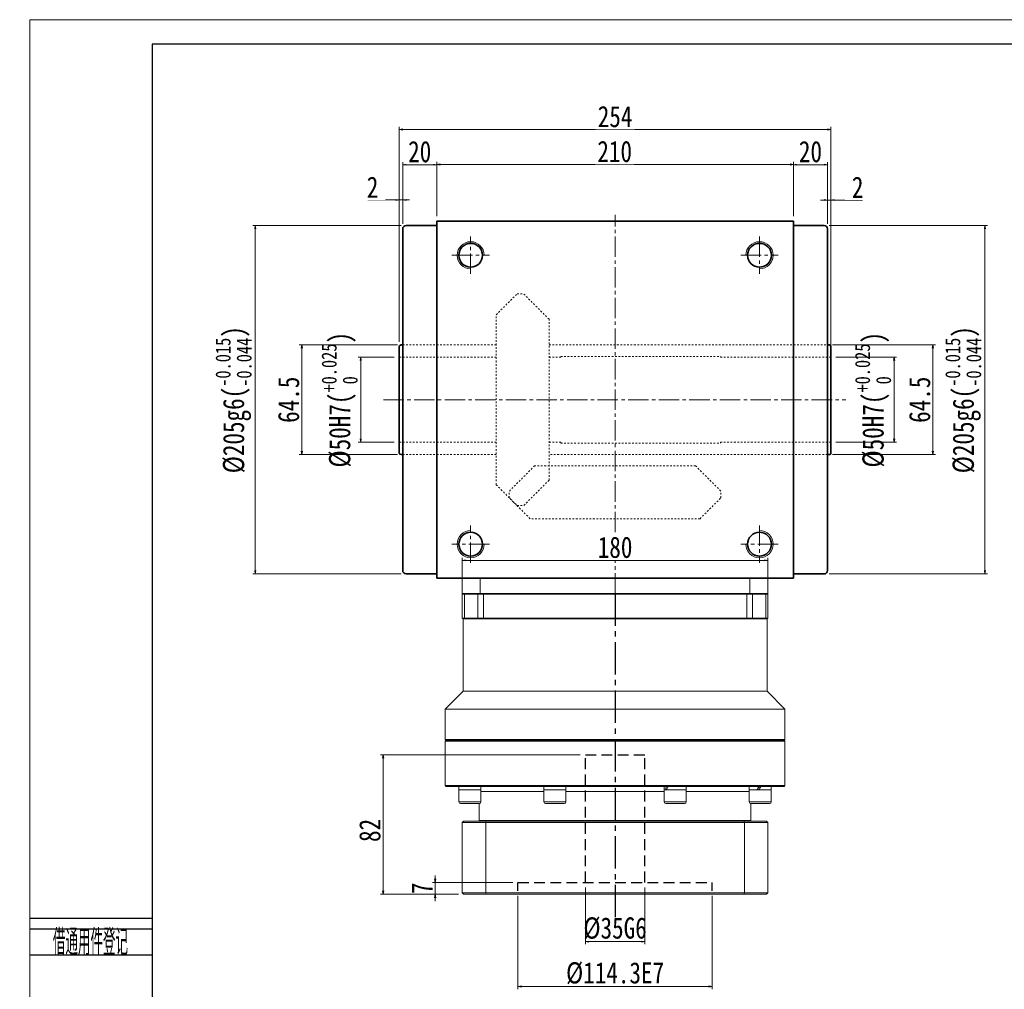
# Model space of a CAD drawing. Header units: millimetres. Extents: x -42 to 1175, y 18 to 874.
# Tile 2 of 3: x -42 to 538, y 304 to 874. Entities that reach past the tile are written whole.
import ezdxf
from ezdxf.enums import TextEntityAlignment as Align

# ---------------------------------------------------------------- set-up
doc = ezdxf.new("R2010")
doc.units = ezdxf.units.MM
for name, pattern in [('CENTER2', [28.575, 19.05, -3.175, 3.175, -3.175]), ('DASHED2', [9.525, 6.35, -3.175]), ('点画线', [18, 12, -2, 2, -2]), ('虚线', [2, 1, -1])]:
    doc.linetypes.add(name, pattern=pattern)
for name, color, linetype in [('2细线层', 4, 'Continuous'), ('3中心线层', 1, 'CENTER2'), ('4虚线层', 6, 'DASHED2'), ('6文字层', 3, 'Continuous')]:
    doc.layers.add(name, color=color, linetype=linetype)
for name, color, linetype, lineweight in [('中心线层', 1, '点画线', 18), ('图框_外框线', 7, 'Continuous', 18), ('尺寸线层', 3, 'Continuous', 18), ('粗实线层', 7, 'Continuous', 35), ('虚线层', 6, '虚线', 18)]:
    doc.layers.add(name, color=color, linetype=linetype, lineweight=lineweight)
doc.styles.add('PC_TEXTSTYLE', font='ISOCP.SHX', dxfattribs={"width": 0.707, "bigfont": 'GBCBIG.SHX'})
doc.styles.add('宋体', font='SimSun.ttf', dxfattribs={"width": 0.8})
doc.dimstyles.new('A水平标注$0', dxfattribs={"dimtxt": 3.5, "dimasz": 2, "dimexe": 1.5, "dimexo": 3, "dimgap": 1.1, "dimtad": 1, "dimtoh": 1, "dimdec": 4, "dimdsep": 46, "dimtxsty": '宋体', "dimblk": 'OPEN', "dimcen": 3, "dimclrd": 3, "dimclre": 3, "dimclrt": 6, "dimadec": 0, "dimazin": 0, "dimtm": 1e-09, "dimtfac": 1, "dimtdec": 4, "dimtix": 1, "dimtmove": 0, "dimatfit": 3, "dimldrblk": 'OPEN', "dimfxl": 0, "dimlwd": 13, "dimlwe": 13, "dimarcsym": 0})

# ---------------------------------------------------------------- blocks, each defined once
blk = doc.blocks.new('_Open')
at = {"color": 0, "linetype": 'ByBlock', "lineweight": -2}
for p, q in [((-1, 0.17), (0, 0)), ((-1, -0.17), (0, 0)), ((0, 0), (-1, 0))]:
    blk.add_line(p, q, dxfattribs=at)
blk = doc.blocks.new('*D16')
at = {"layer": 'Defpoints', "color": 0, "transparency": 16777216}
for p in [(185.48, 752.97), (96.7, 547.97), (185.48, 547.97)]:
    blk.add_point(p, dxfattribs=at)
at = {"layer": '尺寸线层', "color": 3, "lineweight": 13, "transparency": 16777216}
for p, q in [((182.48, 752.97), (95.2, 752.97)), ((96.7, 750.97), (96.7, 549.97)), ((182.48, 547.97), (95.2, 547.97))]:
    blk.add_line(p, q, dxfattribs=at)
at = {"layer": '尺寸线层', "color": 3, "lineweight": 13, "transparency": 16777216, "xscale": 2, "yscale": 2, "zscale": 2}
for p, rotation in [((96.7, 752.97), 90), ((96.7, 547.97), 270)]:
    blk.add_blockref('_Open', p, dxfattribs=dict(at, rotation=rotation))
at = {"layer": '尺寸线层', "color": 6, "transparency": 16777216, "insert": (83.9, 650.47), "char_height": 12.5, "attachment_point": 5, "rotation": 90, "style": '宋体'}
blk.add_mtext('{\\A1;\\A1;%%C205g6({\\H0.707107x;\\S-0.015^ -0.044;})}', dxfattribs=at)
blk = doc.blocks.new('*D17')
at = {"layer": 'Defpoints', "color": 0, "transparency": 16777216}
for p in [(413.48, 788.87), (203.48, 755.47), (413.48, 755.47)]:
    blk.add_point(p, dxfattribs=at)
at = {"layer": '尺寸线层', "color": 3, "lineweight": 13, "transparency": 16777216}
for p, q in [((203.48, 758.47), (203.48, 790.37)), ((205.48, 788.87), (411.48, 788.87)), ((413.48, 758.47), (413.48, 790.37))]:
    blk.add_line(p, q, dxfattribs=at)
at = {"layer": '尺寸线层', "color": 3, "lineweight": 13, "transparency": 16777216, "xscale": 2, "yscale": 2, "zscale": 2, "rotation": 180}
blk.add_blockref('_Open', (203.48, 788.87), dxfattribs=at)
at = {"layer": '尺寸线层', "color": 3, "lineweight": 13, "transparency": 16777216, "xscale": 2, "yscale": 2, "zscale": 2}
blk.add_blockref('_Open', (413.48, 788.87), dxfattribs=at)
at = {"layer": '尺寸线层', "color": 6, "transparency": 16777216, "insert": (308.25, 796.48), "char_height": 12.5, "attachment_point": 5, "style": '宋体', "bg_fill": 3, "box_fill_scale": 1.1, "bg_fill_color": 257, "bg_fill_transparency": 0}
blk.add_mtext('210', dxfattribs=at)
blk = doc.blocks.new('*D18')
at = {"layer": 'Defpoints', "color": 0, "transparency": 16777216}
for p in [(203.48, 755.47), (183.48, 750.97)]:
    blk.add_point(p, dxfattribs=at)
at = {"layer": '尺寸线层', "color": 3, "lineweight": 13, "transparency": 16777216}
for p, q in [((183.48, 753.97), (183.48, 790.26)), ((201.48, 788.76), (185.48, 788.76)), ((203.48, 758.47), (203.48, 790.26))]:
    blk.add_line(p, q, dxfattribs=at)
at = {"layer": '尺寸线层', "color": 3, "lineweight": 13, "transparency": 16777216, "xscale": 2, "yscale": 2, "zscale": 2, "rotation": 180}
blk.add_blockref('_Open', (183.48, 788.76), dxfattribs=at)
at = {"layer": '尺寸线层', "color": 3, "lineweight": 13, "transparency": 16777216, "xscale": 2, "yscale": 2, "zscale": 2}
blk.add_blockref('_Open', (203.48, 788.76), dxfattribs=at)
at = {"layer": '尺寸线层', "color": 6, "transparency": 16777216, "insert": (193.48, 796.38), "char_height": 12.5, "attachment_point": 5, "style": '宋体', "bg_fill": 3, "box_fill_scale": 1.1, "bg_fill_color": 257, "bg_fill_transparency": 0}
blk.add_mtext('20', dxfattribs=at)
at = {"layer": 'Defpoints', "color": 0, "transparency": 16777216}
blk.add_point((183.48, 788.76), dxfattribs=at)
blk = doc.blocks.new('*D19')
at = {"layer": 'Defpoints', "color": 0, "transparency": 16777216}
for p in [(181.48, 768), (183.48, 750.97), (181.48, 681.72)]:
    blk.add_point(p, dxfattribs=at)
at = {"layer": '尺寸线层', "color": 3, "lineweight": 13, "transparency": 16777216}
for p, q in [((162.95, 768), (169.98, 768)), ((169.98, 768), (179.48, 768)), ((181.48, 684.72), (181.48, 769.5)), ((183.48, 768), (181.48, 768)), ((183.48, 753.97), (183.48, 769.5)), ((185.48, 768), (187.48, 768))]:
    blk.add_line(p, q, dxfattribs=at)
at = {"layer": '尺寸线层', "color": 3, "lineweight": 13, "transparency": 16777216, "xscale": 2, "yscale": 2, "zscale": 2}
blk.add_blockref('_Open', (181.48, 768), dxfattribs=at)
at = {"layer": '尺寸线层', "color": 3, "lineweight": 13, "transparency": 16777216, "xscale": 2, "yscale": 2, "zscale": 2, "rotation": 180}
blk.add_blockref('_Open', (183.48, 768), dxfattribs=at)
at = {"layer": '尺寸线层', "color": 6, "transparency": 16777216, "insert": (165.71, 775.54), "char_height": 12.5, "attachment_point": 5, "style": '宋体', "bg_fill": 3, "box_fill_scale": 1.1, "bg_fill_color": 257, "bg_fill_transparency": 0}
blk.add_mtext('2', dxfattribs=at)
blk = doc.blocks.new('*D20')
at = {"layer": 'Defpoints', "color": 0, "transparency": 16777216}
for p in [(181.48, 809.47), (181.48, 681.61), (435.48, 681.72)]:
    blk.add_point(p, dxfattribs=at)
at = {"layer": '尺寸线层', "color": 3, "lineweight": 13, "transparency": 16777216}
for p, q in [((181.48, 684.61), (181.48, 810.97)), ((433.48, 809.47), (183.48, 809.47)), ((435.48, 684.72), (435.48, 810.97))]:
    blk.add_line(p, q, dxfattribs=at)
at = {"layer": '尺寸线层', "color": 3, "lineweight": 13, "transparency": 16777216, "xscale": 2, "yscale": 2, "zscale": 2, "rotation": 180}
blk.add_blockref('_Open', (181.48, 809.47), dxfattribs=at)
at = {"layer": '尺寸线层', "color": 3, "lineweight": 13, "transparency": 16777216, "xscale": 2, "yscale": 2, "zscale": 2}
blk.add_blockref('_Open', (435.48, 809.47), dxfattribs=at)
at = {"layer": '尺寸线层', "color": 6, "transparency": 16777216, "insert": (308.48, 817.01), "char_height": 12.5, "attachment_point": 5, "style": '宋体', "bg_fill": 3, "box_fill_scale": 1.1, "bg_fill_color": 257, "bg_fill_transparency": 0}
blk.add_mtext('254', dxfattribs=at)
blk = doc.blocks.new('*D21')
at = {"layer": 'Defpoints', "color": 0, "transparency": 16777216}
for p in [(413.48, 755.47), (433.48, 750.97)]:
    blk.add_point(p, dxfattribs=at)
at = {"layer": '尺寸线层', "color": 3, "lineweight": 13, "transparency": 16777216}
for p, q in [((413.48, 758.47), (413.48, 790.26)), ((415.48, 788.76), (431.48, 788.76)), ((433.48, 753.97), (433.48, 790.26))]:
    blk.add_line(p, q, dxfattribs=at)
at = {"layer": '尺寸线层', "color": 3, "lineweight": 13, "transparency": 16777216, "xscale": 2, "yscale": 2, "zscale": 2, "rotation": 180}
blk.add_blockref('_Open', (413.48, 788.76), dxfattribs=at)
at = {"layer": '尺寸线层', "color": 3, "lineweight": 13, "transparency": 16777216, "xscale": 2, "yscale": 2, "zscale": 2}
blk.add_blockref('_Open', (433.48, 788.76), dxfattribs=at)
at = {"layer": '尺寸线层', "color": 6, "transparency": 16777216, "insert": (423.48, 796.38), "char_height": 12.5, "attachment_point": 5, "style": '宋体', "bg_fill": 3, "box_fill_scale": 1.1, "bg_fill_color": 257, "bg_fill_transparency": 0}
blk.add_mtext('20', dxfattribs=at)
at = {"layer": 'Defpoints', "color": 0, "transparency": 16777216}
blk.add_point((433.48, 788.76), dxfattribs=at)
blk = doc.blocks.new('*D22')
at = {"layer": 'Defpoints', "color": 0, "transparency": 16777216}
for p in [(435.48, 767.98), (433.48, 750.97), (435.48, 678.22)]:
    blk.add_point(p, dxfattribs=at)
at = {"layer": '尺寸线层', "color": 3, "lineweight": 13, "transparency": 16777216}
for p, q in [((431.48, 767.98), (429.48, 767.98)), ((433.48, 753.97), (433.48, 769.48)), ((433.48, 767.98), (435.48, 767.98)), ((435.48, 681.22), (435.48, 769.48)), ((447, 767.98), (437.48, 767.98)), ((454.03, 767.98), (447, 767.98))]:
    blk.add_line(p, q, dxfattribs=at)
at = {"layer": '尺寸线层', "color": 3, "lineweight": 13, "transparency": 16777216, "xscale": 2, "yscale": 2, "zscale": 2}
blk.add_blockref('_Open', (433.48, 767.98), dxfattribs=at)
at = {"layer": '尺寸线层', "color": 3, "lineweight": 13, "transparency": 16777216, "xscale": 2, "yscale": 2, "zscale": 2, "rotation": 180}
blk.add_blockref('_Open', (435.48, 767.98), dxfattribs=at)
at = {"layer": '尺寸线层', "color": 6, "transparency": 16777216, "insert": (451.26, 775.52), "char_height": 12.5, "attachment_point": 5, "style": '宋体', "bg_fill": 3, "box_fill_scale": 1.1, "bg_fill_color": 257, "bg_fill_transparency": 0}
blk.add_mtext('2', dxfattribs=at)
blk = doc.blocks.new('*D23')
at = {"layer": 'Defpoints', "color": 0, "transparency": 16777216}
for p in [(431.48, 752.97), (431.48, 547.97), (526.2, 547.97)]:
    blk.add_point(p, dxfattribs=at)
at = {"layer": '尺寸线层', "color": 3, "lineweight": 13, "transparency": 16777216}
for p, q in [((434.48, 752.97), (527.7, 752.97)), ((526.2, 750.97), (526.2, 549.97)), ((434.48, 547.97), (527.7, 547.97))]:
    blk.add_line(p, q, dxfattribs=at)
at = {"layer": '尺寸线层', "color": 3, "lineweight": 13, "transparency": 16777216, "xscale": 2, "yscale": 2, "zscale": 2}
for p, rotation in [((526.2, 752.97), 90), ((526.2, 547.97), 270)]:
    blk.add_blockref('_Open', p, dxfattribs=dict(at, rotation=rotation))
at = {"layer": '尺寸线层', "color": 6, "transparency": 16777216, "insert": (513.4, 650.47), "char_height": 12.5, "attachment_point": 5, "rotation": 90, "style": '宋体'}
blk.add_mtext('{\\A1;\\A1;%%C205g6({\\H0.707107x;\\S-0.015^ -0.044;})}', dxfattribs=at)
blk = doc.blocks.new('*D26')
at = {"layer": 'Defpoints', "color": 0, "transparency": 16777216}
for p in [(181.48, 675.47), (158.75, 625.47), (181.48, 625.47)]:
    blk.add_point(p, dxfattribs=at)
at = {"layer": '尺寸线层', "color": 3, "lineweight": 13, "transparency": 16777216}
for p, q in [((178.48, 675.47), (157.25, 675.47)), ((158.75, 673.47), (158.75, 627.47)), ((178.48, 625.47), (157.25, 625.47))]:
    blk.add_line(p, q, dxfattribs=at)
at = {"layer": '尺寸线层', "color": 3, "lineweight": 13, "transparency": 16777216, "xscale": 2, "yscale": 2, "zscale": 2}
for p, rotation in [((158.75, 675.47), 90), ((158.75, 625.47), 270)]:
    blk.add_blockref('_Open', p, dxfattribs=dict(at, rotation=rotation))
at = {"layer": '尺寸线层', "color": 6, "transparency": 16777216, "insert": (146.34, 650.47), "char_height": 12.5, "attachment_point": 5, "rotation": 90, "style": '宋体'}
blk.add_mtext('{\\A1;\\A1;%%C50H7({\\H0.707107x;\\S+0.025^  0;})}', dxfattribs=at)
blk = doc.blocks.new('*D27')
at = {"layer": 'Defpoints', "color": 0, "transparency": 16777216}
for p in [(183.48, 682.72), (124.12, 618.22), (183.48, 618.22)]:
    blk.add_point(p, dxfattribs=at)
at = {"layer": '尺寸线层', "color": 3, "lineweight": 13, "transparency": 16777216}
for p, q in [((180.48, 682.72), (122.62, 682.72)), ((124.12, 680.72), (124.12, 620.22)), ((180.48, 618.22), (122.62, 618.22))]:
    blk.add_line(p, q, dxfattribs=at)
at = {"layer": '尺寸线层', "color": 3, "lineweight": 13, "transparency": 16777216, "xscale": 2, "yscale": 2, "zscale": 2}
for p, rotation in [((124.12, 682.72), 90), ((124.12, 618.22), 270)]:
    blk.add_blockref('_Open', p, dxfattribs=dict(at, rotation=rotation))
at = {"layer": '尺寸线层', "color": 6, "transparency": 16777216, "insert": (116.37, 650.47), "char_height": 12.5, "attachment_point": 5, "rotation": 90, "style": '宋体'}
blk.add_mtext('64.5', dxfattribs=at)
blk = doc.blocks.new('*D28')
at = {"layer": 'Defpoints', "color": 0, "transparency": 16777216}
for p in [(435.48, 675.47), (435.48, 625.47), (472.71, 625.47)]:
    blk.add_point(p, dxfattribs=at)
at = {"layer": '尺寸线层', "color": 3, "lineweight": 13, "transparency": 16777216}
for p, q in [((438.48, 675.47), (474.21, 675.47)), ((472.71, 673.47), (472.71, 627.47)), ((438.48, 625.47), (474.21, 625.47))]:
    blk.add_line(p, q, dxfattribs=at)
at = {"layer": '尺寸线层', "color": 3, "lineweight": 13, "transparency": 16777216, "xscale": 2, "yscale": 2, "zscale": 2}
for p, rotation in [((472.71, 675.47), 90), ((472.71, 625.47), 270)]:
    blk.add_blockref('_Open', p, dxfattribs=dict(at, rotation=rotation))
at = {"layer": '尺寸线层', "color": 6, "transparency": 16777216, "insert": (460.3, 650.47), "char_height": 12.5, "attachment_point": 5, "rotation": 90, "style": '宋体'}
blk.add_mtext('{\\A1;\\A1;%%C50H7({\\H0.707107x;\\S+0.025^  0;})}', dxfattribs=at)
blk = doc.blocks.new('*D29')
at = {"layer": 'Defpoints', "color": 0, "transparency": 16777216}
for p in [(433.48, 682.72), (433.48, 618.22), (495.55, 618.22)]:
    blk.add_point(p, dxfattribs=at)
at = {"layer": '尺寸线层', "color": 3, "lineweight": 13, "transparency": 16777216}
for p, q in [((436.48, 682.72), (497.05, 682.72)), ((495.55, 680.72), (495.55, 620.22)), ((436.48, 618.22), (497.05, 618.22))]:
    blk.add_line(p, q, dxfattribs=at)
at = {"layer": '尺寸线层', "color": 3, "lineweight": 13, "transparency": 16777216, "xscale": 2, "yscale": 2, "zscale": 2}
for p, rotation in [((495.55, 682.72), 90), ((495.55, 618.22), 270)]:
    blk.add_blockref('_Open', p, dxfattribs=dict(at, rotation=rotation))
at = {"layer": '尺寸线层', "color": 6, "transparency": 16777216, "insert": (487.8, 650.47), "char_height": 12.5, "attachment_point": 5, "rotation": 90, "style": '宋体'}
blk.add_mtext('64.5', dxfattribs=at)
blk = doc.blocks.new('*D33')
at = {"layer": 'Defpoints', "color": 0, "transparency": 16777216}
for p in [(251.33, 366.47), (202.56, 359.47), (219.28, 359.47)]:
    blk.add_point(p, dxfattribs=at)
at = {"layer": '尺寸线层', "color": 3, "lineweight": 13, "transparency": 16777216}
for p, q in [((248.33, 366.47), (201.06, 366.47)), ((202.56, 368.47), (202.56, 370.47)), ((202.56, 366.47), (202.56, 359.47)), ((216.28, 359.47), (201.06, 359.47)), ((202.56, 357.47), (202.56, 355.47))]:
    blk.add_line(p, q, dxfattribs=at)
at = {"layer": '尺寸线层', "color": 3, "lineweight": 13, "transparency": 16777216, "xscale": 2, "yscale": 2, "zscale": 2}
for p, rotation in [((202.56, 366.47), 270), ((202.56, 359.47), 90)]:
    blk.add_blockref('_Open', p, dxfattribs=dict(at, rotation=rotation))
at = {"layer": '尺寸线层', "color": 6, "transparency": 16777216, "insert": (194.81, 362.97), "char_height": 12.5, "attachment_point": 5, "rotation": 90, "style": '宋体'}
blk.add_mtext('7', dxfattribs=at)
blk = doc.blocks.new('*D34')
at = {"layer": 'Defpoints', "color": 0, "transparency": 16777216}
for p in [(290.98, 441.47), (171.95, 359.47), (219.28, 359.47)]:
    blk.add_point(p, dxfattribs=at)
at = {"layer": '尺寸线层', "color": 3, "lineweight": 13, "transparency": 16777216}
for p, q in [((287.98, 441.47), (170.45, 441.47)), ((171.95, 439.47), (171.95, 361.47)), ((216.28, 359.47), (170.45, 359.47))]:
    blk.add_line(p, q, dxfattribs=at)
at = {"layer": '尺寸线层', "color": 3, "lineweight": 13, "transparency": 16777216, "xscale": 2, "yscale": 2, "zscale": 2}
for p, rotation in [((171.95, 441.47), 90), ((171.95, 359.47), 270)]:
    blk.add_blockref('_Open', p, dxfattribs=dict(at, rotation=rotation))
at = {"layer": '尺寸线层', "color": 6, "transparency": 16777216, "insert": (164.2, 397.04), "char_height": 12.5, "attachment_point": 5, "rotation": 90, "style": '宋体'}
blk.add_mtext('82', dxfattribs=at)
blk = doc.blocks.new('*D35')
at = {"layer": 'Defpoints', "color": 0, "transparency": 16777216}
for p in [(251.33, 361.47), (365.63, 361.47), (365.63, 305.22)]:
    blk.add_point(p, dxfattribs=at)
at = {"layer": '尺寸线层', "color": 3, "lineweight": 13, "transparency": 16777216}
for p, q in [((251.33, 358.47), (251.33, 303.72)), ((365.63, 358.47), (365.63, 303.72)), ((253.33, 305.22), (363.63, 305.22))]:
    blk.add_line(p, q, dxfattribs=at)
at = {"layer": '尺寸线层', "color": 3, "lineweight": 13, "transparency": 16777216, "xscale": 2, "yscale": 2, "zscale": 2, "rotation": 180}
blk.add_blockref('_Open', (251.33, 305.22), dxfattribs=at)
at = {"layer": '尺寸线层', "color": 3, "lineweight": 13, "transparency": 16777216, "xscale": 2, "yscale": 2, "zscale": 2}
blk.add_blockref('_Open', (365.63, 305.22), dxfattribs=at)
at = {"layer": '尺寸线层', "color": 6, "transparency": 16777216, "insert": (308.48, 312.97), "char_height": 12.5, "attachment_point": 5, "style": '宋体'}
blk.add_mtext('{%%c114.3}{}{E7}', dxfattribs=at)
blk = doc.blocks.new('*D36')
at = {"layer": 'Defpoints', "color": 0, "transparency": 16777216}
for p in [(290.98, 366.47), (325.98, 366.47), (325.98, 331.61)]:
    blk.add_point(p, dxfattribs=at)
at = {"layer": '尺寸线层', "color": 3, "lineweight": 13, "transparency": 16777216}
for p, q in [((290.98, 363.47), (290.98, 330.11)), ((325.98, 363.47), (325.98, 330.11)), ((292.98, 331.61), (323.98, 331.61))]:
    blk.add_line(p, q, dxfattribs=at)
at = {"layer": '尺寸线层', "color": 3, "lineweight": 13, "transparency": 16777216, "xscale": 2, "yscale": 2, "zscale": 2, "rotation": 180}
blk.add_blockref('_Open', (290.98, 331.61), dxfattribs=at)
at = {"layer": '尺寸线层', "color": 3, "lineweight": 13, "transparency": 16777216, "xscale": 2, "yscale": 2, "zscale": 2}
blk.add_blockref('_Open', (325.98, 331.61), dxfattribs=at)
at = {"layer": '尺寸线层', "color": 6, "transparency": 16777216, "insert": (308.48, 339.36), "char_height": 12.5, "attachment_point": 5, "style": '宋体'}
blk.add_mtext('{%%c35}{}{G6}', dxfattribs=at)
blk = doc.blocks.new('*D37')
at = {"layer": 'Defpoints', "color": 0, "transparency": 16777216}
for p in [(398.48, 555.96), (218.48, 540.97), (398.48, 540.97)]:
    blk.add_point(p, dxfattribs=at)
at = {"layer": '尺寸线层', "color": 3, "lineweight": 13, "transparency": 16777216}
for p, q in [((218.48, 543.97), (218.48, 557.46)), ((398.48, 543.97), (398.48, 557.46)), ((220.48, 555.96), (396.48, 555.96))]:
    blk.add_line(p, q, dxfattribs=at)
at = {"layer": '尺寸线层', "color": 3, "lineweight": 13, "transparency": 16777216, "xscale": 2, "yscale": 2, "zscale": 2, "rotation": 180}
blk.add_blockref('_Open', (218.48, 555.96), dxfattribs=at)
at = {"layer": '尺寸线层', "color": 3, "lineweight": 13, "transparency": 16777216, "xscale": 2, "yscale": 2, "zscale": 2}
blk.add_blockref('_Open', (398.48, 555.96), dxfattribs=at)
at = {"layer": '尺寸线层', "color": 6, "transparency": 16777216, "insert": (308.48, 563.57), "char_height": 12.5, "attachment_point": 5, "style": '宋体', "bg_fill": 3, "box_fill_scale": 1.1, "bg_fill_color": 257, "bg_fill_transparency": 0}
blk.add_mtext('180', dxfattribs=at)

msp = doc.modelspace()

# ---------------------------------------------------------------- linework, layer by layer
at = {"color": 7, "linetype": 'Continuous', "lineweight": 15}
for p, q in [((218.47586, 545.46684), (218.47586, 536.46684)), ((229.10332, 536.46684), (229.10332, 545.46684)), ((387.8484, 545.46684), (387.8484, 536.46684)), ((398.47586, 536.46684), (398.47586, 545.46684)), ((218.47586, 536.46684), (229.10332, 536.46684)), ((218.47586, 535.96683), (218.97586, 536.46684)), ((218.47586, 535.96683), (219.78021, 535.96683)), ((218.47586, 535.96683), (218.47586, 521.96684)), ((220.14978, 536.46684), (218.97586, 536.46684)), ((219.78021, 535.96683), (220.14978, 536.46684)), ((219.78021, 535.96683), (227.64838, 535.96683)), ((219.78021, 521.96684), (219.78021, 535.96683)), ((227.98517, 536.46684), (220.14978, 536.46684)), ((227.64838, 535.96683), (227.98517, 536.46684)), ((227.64838, 535.96683), (231.0162, 535.96683)), ((227.64838, 535.96683), (227.64838, 521.96684)), ((231.0162, 536.46684), (227.98517, 536.46684)), ((308.47586, 536.46684), (229.10332, 536.46684)), ((231.0162, 535.96683), (231.0162, 536.46684)), ((385.93553, 536.46684), (231.0162, 536.46684)), ((231.0162, 535.96683), (385.93553, 535.96683)), ((231.0162, 521.96684), (231.0162, 535.96683)), ((387.8484, 536.46684), (308.47586, 536.46684)), ((388.96656, 536.46684), (385.93553, 536.46684)), ((385.93553, 535.96683), (385.93553, 536.46684)), ((385.93553, 535.96683), (389.30334, 535.96683)), ((385.93553, 535.96683), (385.93553, 521.96684)), ((387.8484, 536.46684), (398.47586, 536.46684)), ((389.30334, 535.96683), (388.96656, 536.46684)), ((396.80195, 536.46684), (388.96656, 536.46684)), ((389.30334, 521.96684), (389.30334, 535.96683)), ((389.30334, 535.96683), (397.17152, 535.96683)), ((397.17152, 535.96683), (396.80195, 536.46684)), ((397.97586, 536.46684), (396.80195, 536.46684)), ((397.17152, 535.96683), (397.17152, 521.96684)), ((397.17152, 535.96683), (398.47586, 535.96683)), ((397.97586, 536.46684), (398.47586, 535.96683)), ((398.47586, 521.96684), (398.47586, 535.96683)), ((219.78021, 521.96684), (218.47586, 521.96684)), ((218.97586, 521.46684), (218.47586, 521.96684)), ((227.64838, 521.96684), (219.78021, 521.96684)), ((220.14978, 521.46684), (219.78021, 521.96684)), ((231.0162, 521.96684), (227.64838, 521.96684)), ((227.98517, 521.46684), (227.64838, 521.96684)), ((385.93553, 521.96684), (231.0162, 521.96684)), ((231.0162, 521.46684), (231.0162, 521.96684)), ((389.30334, 521.96684), (385.93553, 521.96684)), ((385.93553, 521.46684), (385.93553, 521.96684)), ((388.96656, 521.46684), (389.30334, 521.96684)), ((397.17152, 521.96684), (389.30334, 521.96684)), ((396.80195, 521.46684), (397.17152, 521.96684)), ((398.47586, 521.96684), (397.17152, 521.96684)), ((398.47586, 521.96684), (397.97586, 521.46684)), ((218.97586, 478.96683), (218.97586, 521.46684)), ((218.97586, 521.46684), (220.14978, 521.46684)), ((220.14978, 521.46684), (227.98517, 521.46684)), ((227.98517, 521.46684), (231.0162, 521.46684)), ((231.0162, 521.46684), (308.47586, 521.46684)), ((308.47586, 521.46684), (385.93553, 521.46684)), ((385.93553, 521.46684), (388.96656, 521.46684)), ((388.96656, 521.46684), (396.80195, 521.46684)), ((396.80195, 521.46684), (397.97586, 521.46684)), ((397.97586, 521.46684), (397.97586, 478.96683)), ((208.47586, 468.46684), (218.97586, 478.96683)), ((397.97586, 478.96683), (218.97586, 478.96683)), ((397.97586, 478.96683), (408.47587, 468.46684)), ((208.47586, 450.46684), (208.47586, 468.46684)), ((408.47587, 468.46684), (208.47586, 468.46684)), ((408.47587, 468.46684), (408.47587, 450.46684)), ((208.97587, 449.96684), (208.47586, 450.46684)), ((308.47586, 450.46684), (208.47586, 450.46684)), ((208.47586, 449.46683), (208.97587, 449.96684)), ((208.47586, 423.46683), (208.47586, 449.46683)), ((208.47586, 449.46683), (308.47586, 449.46683)), ((308.47586, 449.96684), (208.97587, 449.96684)), ((408.47587, 450.46684), (308.47586, 450.46684)), ((407.97587, 449.96684), (308.47586, 449.96684)), ((308.47586, 449.46683), (408.47587, 449.46683)), ((408.47587, 450.46684), (407.97587, 449.96684)), ((407.97587, 449.96684), (408.47587, 449.46683)), ((408.47587, 449.46683), (408.47587, 423.46683)), ((208.97587, 422.96683), (208.47586, 423.46683)), ((408.47587, 423.46683), (208.47586, 423.46683)), ((408.47587, 423.46683), (407.97587, 422.96683)), ((208.97587, 422.96683), (407.97587, 422.96683)), ((216.51701, 413.86684), (216.51701, 420.86683)), ((224.69933, 420.86683), (216.51701, 420.86683)), ((216.57701, 420.86683), (216.57701, 422.96683)), ((229.51701, 420.86683), (224.69933, 420.86683)), ((229.45701, 422.96683), (229.45701, 420.86683)), ((229.51701, 420.86683), (229.51701, 413.86684)), ((266.57765, 413.86684), (266.57765, 420.86683)), ((278.70681, 420.86683), (266.57765, 420.86683)), ((266.63765, 420.86683), (266.63765, 422.24065)), ((279.57765, 420.86683), (278.70681, 420.86683)), ((279.51765, 422.96683), (279.51765, 420.86683)), ((279.57765, 420.86683), (279.57765, 413.86684)), ((337.37408, 413.86684), (337.37408, 420.86683)), ((350.37408, 420.86683), (337.37408, 420.86683)), ((337.43408, 420.86683), (337.43408, 422.96683)), ((350.31408, 422.96683), (350.31408, 420.86683)), ((350.37408, 420.86683), (350.37408, 413.86684)), ((387.43472, 413.86684), (387.43472, 420.86683)), ((400.43472, 420.86683), (387.43472, 420.86683)), ((387.49472, 420.86683), (387.49472, 422.96683)), ((400.37472, 422.96683), (400.37472, 420.86683)), ((400.43472, 420.86683), (400.43472, 413.86684)), ((217.51701, 412.86683), (224.44051, 412.86683)), ((224.44051, 412.86683), (228.51701, 412.86683)), ((228.47586, 402.96684), (228.47586, 412.86683)), ((267.57765, 412.86683), (277.84079, 412.86683)), ((277.84079, 412.86683), (278.57765, 412.86683)), ((338.37408, 412.86683), (349.37408, 412.86683)), ((388.43472, 412.86683), (399.43472, 412.86683)), ((388.47586, 412.86683), (388.47586, 402.96684)), ((218.47587, 401.66684), (219.27586, 402.46684)), ((218.47587, 401.66684), (232.38217, 401.66684)), ((218.47587, 360.26684), (218.47587, 401.66684)), ((232.66129, 402.46684), (219.27586, 402.46684)), ((228.97587, 402.46684), (228.47586, 402.96684)), ((388.47586, 402.96684), (228.47586, 402.96684)), ((232.38217, 401.66684), (232.66129, 402.46684)), ((232.38217, 401.66684), (232.38217, 360.26684)), ((232.38217, 401.66684), (384.56955, 401.66684)), ((384.29044, 402.46684), (232.66129, 402.46684)), ((384.56955, 401.66684), (384.29044, 402.46684)), ((397.67586, 402.46684), (384.29044, 402.46684)), ((384.56955, 360.26684), (384.56955, 401.66684)), ((384.56955, 401.66684), (398.47587, 401.66684)), ((388.47586, 402.96684), (387.97586, 402.46684)), ((397.67586, 402.46684), (398.47587, 401.66684)), ((398.47587, 401.66684), (398.47587, 360.26684)), ((232.38217, 360.26684), (218.47587, 360.26684)), ((218.47587, 360.26684), (219.27586, 359.46683)), ((219.27586, 359.46683), (232.66129, 359.46683)), ((384.56955, 360.26684), (232.38217, 360.26684)), ((232.66129, 359.46683), (232.38217, 360.26684)), ((232.66129, 359.46683), (384.29044, 359.46683)), ((384.29044, 359.46683), (384.56955, 360.26684)), ((384.29044, 359.46683), (397.67586, 359.46683)), ((398.47587, 360.26684), (384.56955, 360.26684)), ((397.67586, 359.46683), (398.47587, 360.26684))]:
    msp.add_line(p, q, dxfattribs=at)
at = {"color": 8, "linetype": 'Continuous', "lineweight": 15}
for p, q in [((229.51701, 419.96683), (266.57765, 419.96683)), ((279.57765, 419.96683), (337.37408, 419.96683)), ((350.37408, 419.96683), (387.43472, 419.96683)), ((224.69933, 413.86684), (216.51701, 413.86684)), ((229.51701, 413.86684), (224.69933, 413.86684)), ((278.70681, 413.86684), (266.57765, 413.86684)), ((279.57765, 413.86684), (278.70681, 413.86684)), ((350.37408, 413.86684), (337.37408, 413.86684)), ((400.43472, 413.86684), (387.43472, 413.86684))]:
    msp.add_line(p, q, dxfattribs=at)
at = {"color": 7, "linetype": 'Continuous', "lineweight": 15}
for centre, start, end in [((217.51701, 413.86684), 180, 270), ((228.51701, 413.86684), 270, 0), ((267.57765, 413.86684), 180, 270), ((278.57765, 413.86684), 270, 0), ((338.37408, 413.86684), 180, 270), ((349.37408, 413.86684), 270, 0), ((388.43472, 413.86684), 180, 270), ((399.43472, 413.86684), 270, 0)]:
    msp.add_arc(centre, 1, start, end, dxfattribs=at)
at = {"color": 7, "linetype": 'Continuous', "lineweight": 15, "extrusion": (0, 0, -1)}
for centre, major_axis, ratio, start_param, end_param in [((273.07765, 420.86684), (-1.17441, 11.13439), 0.568689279, 4.895776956, 4.961696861), ((343.87408, 422.96684), (4.75706, 10.99516), 0.394806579, 4.353811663, 4.543208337), ((343.87408, 420.86684), (4.75706, 10.99516), 0.394806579, 4.543208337, 4.732605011), ((393.93472, 422.96684), (6.41233, 11.14913), 0.053483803, 4.492241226, 4.6816379), ((393.93472, 422.96684), (4.32136, 7.51355), 0.053483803, 4.398507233, 4.6816379), ((393.93472, 420.86684), (6.41233, 11.14913), 0.053483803, 4.6816379, 4.871034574)]:
    msp.add_ellipse(centre, major_axis=major_axis, ratio=ratio, start_param=start_param, end_param=end_param, dxfattribs=at)
at = {"layer": '2细线层'}
for p, q in [((-35.83632, 345.36241), (35.98875, 345.36241)), ((-35.83632, 339.22656), (35.98875, 339.22656)), ((-35.83632, 323.88693), (35.98875, 323.88693))]:
    msp.add_line(p, q, dxfattribs=at)
at = {"layer": '3中心线层'}
msp.add_line((308.47586, 536.46684), (308.47586, 341.15155), dxfattribs=at)
at = {"layer": '4虚线层'}
for p, q in [((290.97586, 441.46549), (325.97586, 441.46549)), ((290.97586, 366.46549), (290.97586, 441.46549)), ((325.97586, 366.46549), (325.97586, 441.46549)), ((251.32586, 366.46549), (365.62586, 366.46549)), ((251.32586, 361.46549), (251.32586, 366.46549)), ((365.62586, 361.46549), (365.62586, 366.46549))]:
    msp.add_line(p, q, dxfattribs=at)
at = {"layer": '中心线层', "lineweight": 0}
msp.add_line((308.47586, 536.46684), (308.47586, 759.27838), dxfattribs=at)
at = {"layer": '中心线层'}
for p, q in [((172.18115, 650.46684), (444.20418, 650.46684)), ((223.47586, 554.46684), (223.47586, 576.46684)), ((393.47586, 576.46684), (393.47586, 554.46684)), ((234.47586, 565.46684), (212.47586, 565.46684)), ((404.47586, 565.46684), (382.47586, 565.46684))]:
    msp.add_line(p, q, dxfattribs=at)
at = {"layer": '图框_外框线', "color": 3}
msp.add_lwpolyline([(-36.07125, 18.02197), (1174.53671, 18.02197), (1174.53671, 874.09474), (-36.07125, 874.09474)], close=True, dxfattribs=at)
at = {"layer": '图框_外框线', "color": 3, "lineweight": 25}
msp.add_lwpolyline([(35.98875, 32.43397), (1160.12471, 32.43397), (1160.12471, 859.68274), (35.98875, 859.68274)], close=True, dxfattribs=at)
at = {"layer": '粗实线层'}
for p, q in [((203.47586, 545.46684), (203.47586, 755.46684)), ((203.47586, 755.46684), (413.47586, 755.46684)), ((413.47586, 545.46684), (413.47586, 755.46684)), ((183.47586, 750.96684), (183.47586, 549.96684)), ((203.47586, 752.96684), (185.47586, 752.96684)), ((413.47586, 752.96684), (431.47586, 752.96684)), ((433.47586, 750.96684), (433.47586, 549.96684)), ((181.47586, 619.21684), (181.47586, 681.71684)), ((183.47586, 618.21684), (182.47586, 618.21684)), ((433.47586, 618.21684), (434.47586, 618.21684)), ((203.47586, 547.96684), (185.47586, 547.96684)), ((413.47586, 545.46684), (203.47586, 545.46684)), ((218.47586, 545.46684), (398.47586, 545.46684)), ((413.47586, 547.96684), (431.47586, 547.96684))]:
    msp.add_line(p, q, dxfattribs=at)
for centre in [(223.47586, 565.46684), (393.47586, 565.46684)]:
    msp.add_circle(centre, 7, dxfattribs=at)
for centre, radius, start, end in [((185.47586, 750.96684), 2, 90, 180.00000001), ((431.47586, 750.96684), 2, 0, 90), ((182.47586, 619.21684), 1, 180, 270), ((434.47586, 619.21684), 1, 270.00000026, 0.00000078), ((185.47586, 549.96684), 2, 180, 270), ((431.47586, 549.96684), 2, 270, 0.00000001)]:
    msp.add_arc(centre, radius, start, end, dxfattribs=at)
at = {"layer": '粗实线层', "lineweight": 18}
for centre, start, end in [((223.47586, 565.46684), 90, 0), ((393.47586, 565.46684), 180, 90)]:
    msp.add_arc(centre, 8, start, end, dxfattribs=at)
at = {"layer": '虚线层'}
for p, q in [((181.47586, 675.46684), (238.47586, 675.46684)), ((269.60586, 675.46684), (276.47586, 675.46684)), ((276.47586, 675.46684), (276.47586, 675.96684)), ((276.47586, 675.96684), (370.47586, 675.96684)), ((370.47586, 675.46684), (370.47586, 675.96684)), ((181.47586, 625.46684), (238.47586, 625.46684)), ((269.60586, 625.46684), (276.47586, 625.46684)), ((276.47586, 625.46684), (276.47586, 624.96684)), ((276.47586, 624.96684), (370.47586, 624.96684)), ((370.47586, 625.46684), (370.47586, 624.96684)), ((370.47586, 625.46684), (435.47586, 625.46684)), ((238.47586, 618.21684), (183.47586, 618.21684)), ((433.47586, 618.21684), (269.60586, 618.21684)), ((261.12058, 611.59684), (246.17586, 596.65212)), ((355.83114, 611.59684), (261.12058, 611.59684)), ((355.83114, 611.59684), (370.77586, 596.65212)), ((269.60586, 603.11155), (254.66114, 588.16684)), ((238.47586, 600.46684), (250.77586, 588.16684)), ((246.17586, 592.76684), (246.17586, 596.65212)), ((258.47586, 580.46684), (246.17586, 592.76684)), ((358.47586, 580.46684), (370.77586, 592.76684)), ((370.77586, 592.76684), (370.77586, 596.65212)), ((250.77586, 588.16684), (254.66114, 588.16684)), ((358.47586, 580.46684), (258.47586, 580.46684))]:
    msp.add_line(p, q, dxfattribs=at)

# ---------------------------------------------------------------- texts
at = {"layer": '6文字层', "color": 3, "style": 'PC_TEXTSTYLE', "width": 0.667}
msp.add_text('借通用件登记', height=15.33963, dxfattribs=at).set_placement((-0.31328, 331.96351), align=Align.MIDDLE)

# ---------------------------------------------------------------- dimensions: what is measured, and where the dimension line sits
at = {"layer": '尺寸线层'}
dim = msp.add_linear_dim(base=(96.7022, 547.96684), p1=(185.47586, 752.96684), p2=(185.47586, 547.96684), angle=270, text='{\\A1;\\A1;%%C205g6({\\H0.707107x;\\S-0.015^ -0.044;})}', dimstyle='A水平标注$0', override={"dimtxt": 12.5, "dimgap": 1.5, "dimblk": 'Open', "dimtp": -0.015, "dimtm": 0.044, "dimtdec": 3, "dimtfill": 0, "dimtfillclr": 256, "dimtzin": 8}, dxfattribs=at)
dim.commit()
dim.dimension.update_dxf_attribs({"geometry": '*D16', "text_midpoint": (96.7022, 650.46684), "dimtype": 160})
for base, p1, override, picture, middle in [((171.94783, 359.46683), (290.97586, 441.46549), {"dimtxt": 12.5, "dimgap": 1.5, "dimdec": 1, "dimpost": '<>', "dimblk": 'Open', "dimtvp": 0.1, "dimtfill": 0, "dimtfillclr": 256}, '*D34', (171.94783, 397.03757)), ((202.56282, 359.46683), (251.32586, 366.46549), {"dimtxt": 12.5, "dimgap": 1.5, "dimdec": 1, "dimpost": '<>', "dimtvp": 0.1, "dimtfill": 0}, '*D33', (202.56282, 362.96616))]:
    dim = msp.add_linear_dim(base=base, p1=p1, p2=(219.27586, 359.46683), angle=90, dimstyle='A水平标注$0', override=override, dxfattribs=at)
    dim.commit()
    dim.dimension.update_dxf_attribs({"geometry": picture, "text_midpoint": middle, "dimtype": 160})
for base, p1, p2, text, picture, middle in [((325.97586, 331.61362), (290.97586, 366.46549), (325.97586, 366.46549), '{%%c<>}{}{G6}', '*D36', (308.47586, 331.61362)), ((365.62586, 305.21992), (251.32586, 361.46549), (365.62586, 361.46549), '{%%c<>}{}{E7}', '*D35', (308.47586, 305.21992))]:
    dim = msp.add_linear_dim(base=base, p1=p1, p2=p2, text=text, dimstyle='A水平标注$0', override={"dimtxt": 12.5, "dimgap": 1.5, "dimblk": 'Open', "dimtfill": 0, "dimtfillclr": 256}, dxfattribs=at)
    dim.commit()
    dim.dimension.update_dxf_attribs({"geometry": picture, "text_midpoint": middle, "dimtype": 160})

# ---------------------------------------------------------------- next in the draw order: dimensions: what is measured, and where the dimension line sits
dim = msp.add_linear_dim(base=(413.47586, 788.87238), p1=(203.47586, 755.46684), p2=(413.47586, 755.46684), dimstyle='A水平标注$0', override={"dimtxt": 12.5, "dimgap": 1.5, "dimblk": 'Open', "dimtfill": 1, "dimtfillclr": 256}, dxfattribs=at)
dim.commit()
dim.dimension.update_dxf_attribs({"geometry": '*D17', "text_midpoint": (308.25283, 788.87238), "dimtype": 160})
dim = msp.add_linear_dim(base=(398.47586, 555.95563), p1=(218.47586, 540.96684), p2=(398.47586, 540.96684), dimstyle='A水平标注$0', override={"dimtxt": 12.5, "dimgap": 1.5, "dimblk": 'Open', "dimtfill": 1, "dimtfillclr": 256}, dxfattribs=at)
dim.commit()
dim.dimension.update_dxf_attribs({"geometry": '*D37', "text_midpoint": (308.47586, 563.56596)})

# ---------------------------------------------------------------- next in the draw order: dimensions: what is measured, and where the dimension line sits
dim = msp.add_linear_dim(base=(183.47586, 788.76485), p1=(203.47586, 755.46684), p2=(183.47586, 750.96684), dimstyle='A水平标注$0', override={"dimtxt": 12.5, "dimgap": 1.5, "dimblk": 'Open', "dimtfill": 1, "dimtfillclr": 256}, dxfattribs=at)
dim.commit()
dim.dimension.update_dxf_attribs({"geometry": '*D18', "text_midpoint": (193.47586, 788.76485), "dimtype": 160})

# ---------------------------------------------------------------- next in the draw order: dimensions: what is measured, and where the dimension line sits
dim = msp.add_linear_dim(base=(181.47586, 768.00368), p1=(183.47586, 750.96684), p2=(181.47586, 681.71684), dimstyle='A水平标注$0', override={"dimtxt": 12.5, "dimgap": 1.5, "dimblk": 'Open', "dimtfill": 1, "dimtfillclr": 256}, dxfattribs=at)
dim.commit()
dim.dimension.update_dxf_attribs({"geometry": '*D19', "text_midpoint": (165.71344, 768.00368), "dimtype": 160})

# ---------------------------------------------------------------- next in the draw order: dimensions: what is measured, and where the dimension line sits
dim = msp.add_linear_dim(base=(181.47586, 809.46789), p1=(435.47586, 681.71684), p2=(181.47586, 681.60892), dimstyle='A水平标注$0', override={"dimtxt": 12.5, "dimgap": 1.5, "dimblk": 'Open', "dimtfill": 1, "dimtfillclr": 256}, dxfattribs=at)
dim.commit()
dim.dimension.update_dxf_attribs({"geometry": '*D20', "text_midpoint": (308.47586, 809.46789), "dimtype": 160})

# ---------------------------------------------------------------- next in the draw order: linework, layer by layer
at = {"layer": '中心线层'}
for p, q in [((223.47586, 724.46684), (223.47586, 746.46684)), ((393.47586, 746.46684), (393.47586, 724.46684)), ((212.47586, 735.46684), (234.47586, 735.46684)), ((382.47586, 735.46684), (404.47586, 735.46684))]:
    msp.add_line(p, q, dxfattribs=at)
at = {"layer": '粗实线层'}
msp.add_line((183.47586, 682.71684), (182.47586, 682.71684), dxfattribs=at)
for centre in [(223.47586, 735.46684), (393.47586, 735.46684)]:
    msp.add_circle(centre, 7, dxfattribs=at)
at = {"layer": '粗实线层', "lineweight": 18}
for centre, start, end in [((223.47586, 735.46684), 0, 270), ((393.47586, 735.46684), 270, 180)]:
    msp.add_arc(centre, 8, start, end, dxfattribs=at)
at = {"layer": '粗实线层'}
msp.add_arc((182.47586, 681.71684), 1, 90.00000026, 180.00000078, dxfattribs=at)
at = {"layer": '虚线层'}
for p, q in [((238.47586, 700.46684), (250.77586, 712.76684)), ((250.77586, 712.76684), (254.66114, 712.76684)), ((269.60586, 697.82212), (254.66114, 712.76684)), ((238.47586, 600.46684), (238.47586, 700.46684)), ((269.60586, 603.11155), (269.60586, 697.82212)), ((183.47586, 682.71684), (238.47586, 682.71684))]:
    msp.add_line(p, q, dxfattribs=at)

# ---------------------------------------------------------------- next in the draw order: dimensions: what is measured, and where the dimension line sits
at = {"layer": '尺寸线层'}
dim = msp.add_linear_dim(base=(433.47586, 788.76485), p1=(413.47586, 755.46684), p2=(433.47586, 750.96684), dimstyle='A水平标注$0', override={"dimtxt": 12.5, "dimgap": 1.5, "dimblk": 'Open', "dimtfill": 1, "dimtfillclr": 256}, dxfattribs=at)
dim.commit()
dim.dimension.update_dxf_attribs({"geometry": '*D21', "text_midpoint": (423.47586, 788.76485), "dimtype": 160})
dim = msp.add_linear_dim(base=(158.74546, 625.46684), p1=(181.47586, 675.46684), p2=(181.47586, 625.46684), angle=270, text='{\\A1;\\A1;%%C50H7({\\H0.707107x;\\S+0.025^  0;})}', dimstyle='A水平标注$0', override={"dimtxt": 12.5, "dimgap": 1.5, "dimblk": 'Open', "dimtp": 0.025, "dimtm": 0, "dimtdec": 3, "dimtfill": 0, "dimtfillclr": 256, "dimtzin": 8}, dxfattribs=at)
dim.commit()
dim.dimension.update_dxf_attribs({"geometry": '*D26', "text_midpoint": (158.74546, 650.46684), "dimtype": 160})
dim = msp.add_linear_dim(base=(124.12118, 618.21684), p1=(183.47586, 682.71684), p2=(183.47586, 618.21684), angle=270, dimstyle='A水平标注$0', override={"dimtxt": 12.5, "dimgap": 1.5, "dimblk": 'Open', "dimtfill": 0, "dimtfillclr": 256}, dxfattribs=at)
dim.commit()
dim.dimension.update_dxf_attribs({"geometry": '*D27', "text_midpoint": (124.12118, 650.46684), "dimtype": 160})

# ---------------------------------------------------------------- next in the draw order: dimensions: what is measured, and where the dimension line sits
dim = msp.add_linear_dim(base=(435.47586, 767.979), p1=(433.47586, 750.96684), p2=(435.47586, 678.21684), dimstyle='A水平标注$0', override={"dimtxt": 12.5, "dimgap": 1.5, "dimblk": 'Open', "dimtfill": 1, "dimtfillclr": 256}, dxfattribs=at)
dim.commit()
dim.dimension.update_dxf_attribs({"geometry": '*D22', "text_midpoint": (451.26192, 767.979), "dimtype": 160})

# ---------------------------------------------------------------- next in the draw order: linework, layer by layer
at = {"layer": '粗实线层'}
for p, q in [((433.47586, 682.71684), (434.47586, 682.71684)), ((435.47586, 619.21684), (435.47586, 681.71684))]:
    msp.add_line(p, q, dxfattribs=at)
msp.add_arc((434.47586, 681.71684), 1, 360, 90, dxfattribs=at)
at = {"layer": '虚线层'}
for p, q in [((269.60586, 682.71684), (433.47586, 682.71684)), ((370.47586, 675.46684), (435.47586, 675.46684))]:
    msp.add_line(p, q, dxfattribs=at)

# ---------------------------------------------------------------- next in the draw order: dimensions: what is measured, and where the dimension line sits
at = {"layer": '尺寸线层'}
for base, p1, p2, text, override, picture, middle in [((526.20402, 547.96684), (431.47586, 752.96684), (431.47586, 547.96684), '{\\A1;\\A1;%%C205g6({\\H0.707107x;\\S-0.015^ -0.044;})}', {"dimtxt": 12.5, "dimgap": 1.5, "dimblk": 'Open', "dimtp": -0.015, "dimtm": 0.044, "dimtdec": 3, "dimtfill": 0, "dimtfillclr": 256, "dimtzin": 8}, '*D23', (526.20402, 650.46684)), ((472.71051, 625.46684), (435.47586, 675.46684), (435.47586, 625.46684), '{\\A1;\\A1;%%C50H7({\\H0.707107x;\\S+0.025^  0;})}', {"dimtxt": 12.5, "dimgap": 1.5, "dimblk": 'Open', "dimtp": 0.025, "dimtm": 0, "dimtdec": 3, "dimtfill": 0, "dimtfillclr": 256, "dimtzin": 8}, '*D28', (472.71051, 650.46684))]:
    dim = msp.add_linear_dim(base=base, p1=p1, p2=p2, angle=270, text=text, dimstyle='A水平标注$0', override=override, dxfattribs=at)
    dim.commit()
    dim.dimension.update_dxf_attribs({"geometry": picture, "text_midpoint": middle, "dimtype": 160})
dim = msp.add_linear_dim(base=(495.55044, 618.21684), p1=(433.47586, 682.71684), p2=(433.47586, 618.21684), angle=270, dimstyle='A水平标注$0', override={"dimtxt": 12.5, "dimgap": 1.5, "dimblk": 'Open', "dimtfill": 0, "dimtfillclr": 256}, dxfattribs=at)
dim.commit()
dim.dimension.update_dxf_attribs({"geometry": '*D29', "text_midpoint": (495.55044, 650.46684), "dimtype": 160})

doc.saveas('drawing.dxf')
